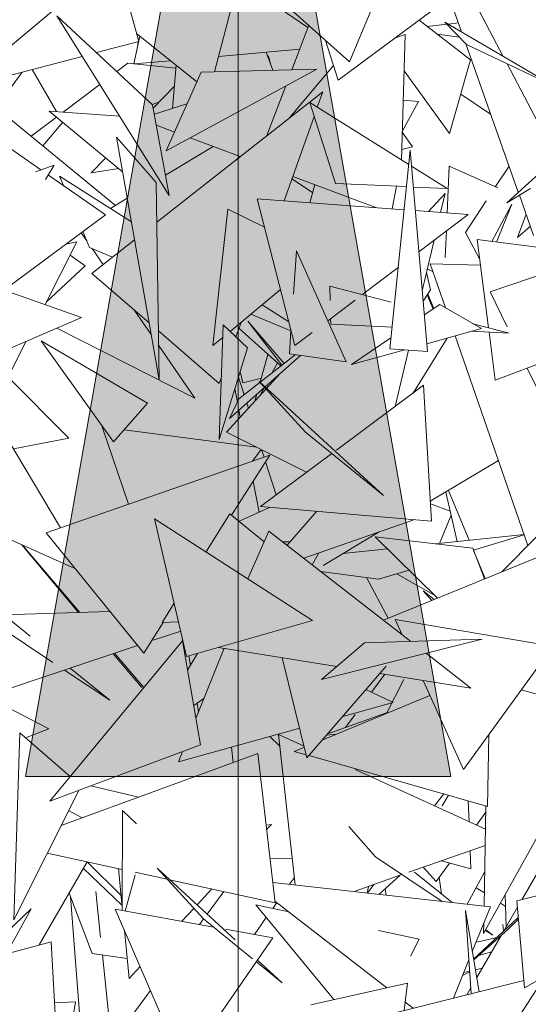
# Model space of a CAD drawing. Header units: metres. Extents: x -14.5 to 13.1, y -18.9 to 3.3.
# Tile 183 of 216: x 11.5367 to 11.6126, y 2.3533 to 2.5004. Entities that reach past the tile are written whole.
import ezdxf

# ---------------------------------------------------------------- set-up
doc = ezdxf.new("R2010")
doc.units = ezdxf.units.M
doc.layers.add('G-ANNO-TEXT', color=7, linetype='Continuous', lineweight=9)
doc.layers.add('G-IMPT', color=7, linetype='Continuous', lineweight=5)
doc.layers.add('L-PLNT', color=7, linetype='Continuous', lineweight=5, true_color=0x005900)

# ---------------------------------------------------------------- blocks, each defined once
blk = doc.blocks.new('ÁRVORES ORNAMENTAIS - Pequeno e Médio Porte - Ipê-roxo-2940656-CORTE_CALÇADA')
at = {"layer": 'G-IMPT', "color": 253, "true_color": 0xaaaaaa}
for p, q in [((7.90517, 2.49407), (7.91682, 2.52211)), ((7.87737, 2.51402), (7.89895, 2.49919)), ((7.87029, 2.50962), (7.84709, 2.49013)), ((7.87371, 2.49709), (7.87029, 2.50962)), ((7.90347, 2.49132), (7.92543, 2.50765)), ((7.90517, 2.49407), (7.89237, 2.50552)), ((7.92253, 2.50549), (7.92809, 2.49488)), ((7.92015, 2.50338), (7.92186, 2.49853)), ((7.87827, 2.47409), (7.8615, 2.50093)), ((7.87578, 2.48764), (7.8615, 2.50093)), ((7.88499, 2.4926), (7.88747, 2.5019)), ((7.89657, 2.49289), (7.89908, 2.49952)), ((7.91553, 2.50028), (7.9232, 2.49437)), ((7.91968, 2.49968), (7.91674, 2.49935)), ((7.9357, 2.49042), (7.91939, 2.49998)), ((7.92261, 2.49665), (7.91939, 2.49998)), ((7.92139, 2.49987), (7.91987, 2.4997)), ((7.88237, 2.4911), (7.87339, 2.49829)), ((7.91201, 2.49767), (7.91345, 2.49813)), ((7.9129, 2.47943), (7.91345, 2.49813)), ((7.92152, 2.49777), (7.91826, 2.49818)), ((7.87371, 2.49709), (7.86739, 2.49544)), ((7.8739, 2.49788), (7.873, 2.49375)), ((7.87362, 2.49707), (7.87348, 2.49595)), ((7.90347, 2.49132), (7.90159, 2.49727)), ((7.92248, 2.49678), (7.93033, 2.47461)), ((7.9357, 2.49042), (7.92261, 2.49665)), ((7.89772, 2.49594), (7.88559, 2.49486)), ((7.89274, 2.4955), (7.89371, 2.49282)), ((7.89308, 2.49498), (7.89331, 2.49391)), ((7.86527, 2.49489), (7.84709, 2.49013)), ((7.87044, 2.49261), (7.8721, 2.49385)), ((7.87926, 2.4931), (7.8721, 2.49385)), ((7.87846, 2.49423), (7.873, 2.49375)), ((7.8793, 2.49356), (7.87876, 2.4871)), ((7.90278, 2.4935), (7.89614, 2.48565)), ((7.92007, 2.48338), (7.9232, 2.49437)), ((7.92868, 2.49376), (7.93329, 2.48496)), ((7.85633, 2.49255), (7.85457, 2.49013)), ((7.86144, 2.48665), (7.85781, 2.49293)), ((7.90027, 2.49299), (7.8778, 2.48078)), ((7.88301, 2.49255), (7.8778, 2.48078)), ((7.88301, 2.49255), (7.90027, 2.49299)), ((7.92007, 2.48338), (7.91329, 2.49271)), ((7.86244, 2.48657), (7.8679, 2.49069)), ((7.84845, 2.49048), (7.87026, 2.47264)), ((7.87904, 2.49043), (7.87588, 2.48714)), ((7.87641, 2.47013), (7.90118, 2.48961)), ((7.89283, 2.48305), (7.89565, 2.49048)), ((7.90118, 2.48961), (7.90035, 2.48729)), ((7.92175, 2.48926), (7.9262, 2.48627)), ((7.87827, 2.47409), (7.87578, 2.48764)), ((7.8768, 2.4881), (7.87587, 2.48774)), ((7.87604, 2.48624), (7.8809, 2.48778)), ((7.91398, 2.47876), (7.89922, 2.488)), ((7.90305, 2.47591), (7.89922, 2.488)), ((7.91544, 2.48815), (7.91303, 2.48367)), ((7.91544, 2.48815), (7.91316, 2.48835)), ((7.87131, 2.47763), (7.86037, 2.48672)), ((7.86037, 2.48672), (7.87085, 2.48596)), ((7.94452, 2.4875), (7.9286, 2.47304)), ((7.85765, 2.48296), (7.86145, 2.48583)), ((7.85942, 2.48151), (7.8624, 2.48504)), ((7.89987, 2.48593), (7.89541, 2.47333)), ((7.87904, 2.48358), (7.87634, 2.4846)), ((7.91454, 2.48136), (7.91302, 2.48358)), ((7.85913, 2.47793), (7.85258, 2.48248)), ((7.8704, 2.48281), (7.87633, 2.47603)), ((7.8704, 2.48281), (7.87675, 2.44659)), ((7.88884, 2.47991), (7.88136, 2.48271)), ((7.87772, 2.47713), (7.88483, 2.48141)), ((7.91116, 2.45122), (7.9142, 2.48088)), ((7.91454, 2.48136), (7.91295, 2.48096)), ((7.91678, 2.45084), (7.9142, 2.48088)), ((7.86878, 2.47974), (7.86664, 2.47751)), ((7.85829, 2.47764), (7.86112, 2.47862)), ((7.85982, 2.47649), (7.86112, 2.47862)), ((7.86664, 2.47751), (7.87072, 2.47812)), ((7.91974, 2.47515), (7.9144, 2.47849)), ((7.92002, 2.4785), (7.91972, 2.47151)), ((7.92002, 2.4785), (7.9273, 2.47526)), ((7.92694, 2.47543), (7.92895, 2.47851)), ((7.86877, 2.47124), (7.86023, 2.47717)), ((7.86188, 2.47702), (7.87262, 2.47018)), ((7.86188, 2.47702), (7.86247, 2.47561)), ((7.87633, 2.47603), (7.87675, 2.44659)), ((7.89963, 2.47454), (7.89657, 2.4766)), ((7.9091, 2.4723), (7.89669, 2.47696)), ((7.91364, 2.47543), (7.90305, 2.47591)), ((7.89922, 2.47304), (7.89996, 2.47573)), ((7.91214, 2.4755), (7.91151, 2.47212)), ((7.91974, 2.47515), (7.91467, 2.47538)), ((7.9194, 2.47441), (7.91694, 2.47172)), ((7.91874, 2.47158), (7.9194, 2.47441)), ((7.9286, 2.47304), (7.93215, 2.47517)), ((7.86949, 2.47218), (7.872, 2.47369)), ((7.89139, 2.47363), (7.89699, 2.45169)), ((7.89139, 2.47363), (7.91329, 2.47199)), ((7.92247, 2.46858), (7.92556, 2.47331)), ((7.93049, 2.47417), (7.93262, 2.46816)), ((7.88702, 2.47209), (7.88478, 2.45169)), ((7.88702, 2.47209), (7.89248, 2.46936)), ((7.91497, 2.47186), (7.92284, 2.47127)), ((7.92637, 2.46725), (7.92935, 2.47284)), ((7.92706, 2.46716), (7.92935, 2.47284)), ((7.86877, 2.47124), (7.84691, 2.455)), ((7.9155, 2.46571), (7.92284, 2.47127)), ((7.93149, 2.47134), (7.93023, 2.46785)), ((7.86514, 2.46855), (7.86597, 2.46733)), ((7.86538, 2.46873), (7.86639, 2.46633)), ((7.91961, 2.46882), (7.91944, 2.46483)), ((7.92247, 2.46858), (7.92455, 2.46464)), ((7.93023, 2.46785), (7.93214, 2.46952)), ((7.8645, 2.4672), (7.85973, 2.45783)), ((7.86283, 2.46683), (7.8645, 2.4672)), ((7.8667, 2.46248), (7.87308, 2.46751)), ((7.916, 2.45989), (7.91777, 2.46743)), ((7.92417, 2.46753), (7.93609, 2.466)), ((7.92417, 2.46753), (7.92589, 2.45435)), ((7.8698, 2.46492), (7.86639, 2.46633)), ((7.86676, 2.46618), (7.86839, 2.46381)), ((7.89723, 2.46586), (7.89679, 2.45937)), ((7.90466, 2.44926), (7.89723, 2.46586)), ((7.86348, 2.46519), (7.86574, 2.46359)), ((7.85992, 2.4582), (7.86574, 2.46359)), ((7.90713, 2.45937), (7.9124, 2.46337)), ((7.91676, 2.46311), (7.91757, 2.46276)), ((7.92467, 2.46371), (7.91716, 2.46393)), ((7.91945, 2.45734), (7.91716, 2.46393)), ((7.92615, 2.45972), (7.93776, 2.46369)), ((7.8667, 2.46248), (7.87526, 2.45508)), ((7.91724, 2.46001), (7.91663, 2.46259)), ((7.85363, 2.46), (7.86519, 2.4559)), ((7.88735, 2.45382), (7.89486, 2.46005)), ((7.90227, 2.45842), (7.90222, 2.46057)), ((7.90222, 2.46057), (7.91135, 2.45817)), ((7.91724, 2.46001), (7.91614, 2.45834)), ((7.92615, 2.45972), (7.92869, 2.45448)), ((7.90191, 2.45541), (7.90598, 2.4585)), ((7.91761, 2.45716), (7.91675, 2.45928)), ((7.91684, 2.45937), (7.91772, 2.45723)), ((7.8731, 2.45695), (7.87556, 2.45337)), ((7.89211, 2.45777), (7.89609, 2.45524)), ((7.91631, 2.45627), (7.9186, 2.45783)), ((7.9186, 2.45783), (7.92482, 2.45423)), ((7.8432, 2.44641), (7.86519, 2.4559)), ((7.89507, 2.44879), (7.88997, 2.45537)), ((7.88997, 2.45537), (7.8954, 2.44905)), ((7.89642, 2.45389), (7.89043, 2.45637)), ((7.90236, 2.4549), (7.90234, 2.45574)), ((7.8821, 2.44386), (7.8615, 2.45431)), ((7.87664, 2.45389), (7.88573, 2.44603)), ((7.88569, 2.43768), (7.8863, 2.45481)), ((7.8863, 2.45481), (7.88993, 2.45137)), ((7.88897, 2.45516), (7.8882, 2.45301)), ((7.88865, 2.45428), (7.8949, 2.44866)), ((7.89642, 2.45392), (7.89619, 2.45046)), ((7.90236, 2.4549), (7.91149, 2.45443)), ((7.91668, 2.45198), (7.92482, 2.45423)), ((7.92337, 2.45383), (7.92895, 2.45354)), ((7.92355, 2.45496), (7.92895, 2.45354)), ((7.85693, 2.45234), (7.85244, 2.44351)), ((7.87503, 2.44311), (7.85918, 2.45243)), ((7.85918, 2.45243), (7.86995, 2.43735)), ((7.88478, 2.45169), (7.88624, 2.45289)), ((7.89699, 2.45169), (7.89958, 2.45365)), ((7.90547, 2.44888), (7.91133, 2.45287)), ((7.91464, 2.44462), (7.9197, 2.45281)), ((7.93176, 2.42186), (7.9209, 2.45314)), ((7.92597, 2.4537), (7.9269, 2.44653)), ((7.94313, 2.45268), (7.9269, 2.44653)), ((7.87667, 2.45175), (7.8821, 2.44386)), ((7.88569, 2.43768), (7.88993, 2.45137)), ((7.90547, 2.44888), (7.91339, 2.45107)), ((7.91678, 2.45084), (7.91116, 2.45122)), ((7.91196, 2.44262), (7.91393, 2.45103)), ((7.88725, 2.44083), (7.89786, 2.45022)), ((7.88863, 2.44374), (7.89704, 2.45034)), ((7.89183, 2.44625), (7.89297, 2.45039)), ((7.90466, 2.44926), (7.89619, 2.45046)), ((7.84777, 2.44838), (7.86206, 2.42451)), ((7.8944, 2.4491), (7.89363, 2.44766)), ((7.93167, 2.44834), (7.93649, 2.4384)), ((7.85422, 2.447), (7.8633, 2.4379)), ((7.88602, 2.44684), (7.88573, 2.44603)), ((7.89481, 2.44752), (7.88681, 2.43878)), ((7.88857, 2.44699), (7.88942, 2.44435)), ((7.88883, 2.44782), (7.88925, 2.44612)), ((7.892, 2.44686), (7.88925, 2.44612)), ((7.88842, 2.44327), (7.88803, 2.44523)), ((7.89858, 2.43879), (7.89167, 2.44635)), ((7.89167, 2.44635), (7.9102, 2.42931)), ((7.89241, 2.4454), (7.89176, 2.44419)), ((7.91619, 2.44577), (7.90319, 2.43609)), ((7.91619, 2.44577), (7.91738, 2.42547)), ((7.88725, 2.44083), (7.88863, 2.44374)), ((7.89105, 2.44342), (7.89134, 2.44445)), ((7.87503, 2.44311), (7.86995, 2.43735)), ((7.88886, 2.44102), (7.88865, 2.44207)), ((7.88982, 2.4431), (7.89006, 2.44234)), ((7.86828, 2.43957), (7.87216, 2.42803)), ((7.89133, 2.43651), (7.87153, 2.43914)), ((7.85501, 2.43629), (7.8633, 2.4379)), ((7.89876, 2.43279), (7.88681, 2.43878)), ((7.89858, 2.43879), (7.9102, 2.42931)), ((7.89197, 2.43619), (7.89067, 2.43446)), ((7.89204, 2.43616), (7.8924, 2.43506)), ((7.8642, 2.41842), (7.82558, 2.43565)), ((7.85988, 2.42376), (7.89326, 2.43536)), ((7.88755, 2.42638), (7.89326, 2.43536)), ((7.90251, 2.43558), (7.89186, 2.42765)), ((7.89262, 2.43436), (7.89421, 2.4294)), ((7.92737, 2.43452), (7.9172, 2.42845)), ((7.89167, 2.42682), (7.89076, 2.43142)), ((7.91951, 2.42982), (7.92122, 2.42245)), ((7.923, 2.42264), (7.91993, 2.43008)), ((7.89324, 2.42753), (7.88867, 2.42546)), ((7.91738, 2.42547), (7.89186, 2.42765)), ((7.91723, 2.42808), (7.92017, 2.42698)), ((7.88374, 2.42087), (7.88729, 2.4266)), ((7.88729, 2.4266), (7.8924, 2.42238)), ((7.90021, 2.42694), (7.89584, 2.42188)), ((7.91857, 2.42217), (7.92031, 2.42637)), ((7.88086, 2.40528), (7.87605, 2.42581)), ((7.89963, 2.41066), (7.87605, 2.42581)), ((7.91475, 2.4257), (7.89833, 2.41994)), ((7.85988, 2.42376), (7.87445, 2.40577)), ((7.89311, 2.424), (7.88998, 2.41686)), ((7.89311, 2.424), (7.9143, 2.40752)), ((7.90957, 2.42388), (7.90122, 2.41888)), ((7.92354, 2.42144), (7.909, 2.42315)), ((7.91828, 2.414), (7.909, 2.42315)), ((7.93119, 2.4235), (7.91791, 2.4221)), ((7.92366, 2.42113), (7.93122, 2.42343)), ((7.92789, 2.41794), (7.93313, 2.42326)), ((7.86474, 2.41185), (7.85628, 2.42195)), ((7.86493, 2.41186), (7.85637, 2.42191)), ((7.89519, 2.42238), (7.8963, 2.42242)), ((7.9006, 2.42073), (7.89958, 2.41896)), ((7.91082, 2.42136), (7.90418, 2.42066)), ((7.93555, 2.42108), (7.91021, 2.4107)), ((7.92354, 2.42144), (7.92531, 2.41688)), ((7.92537, 2.41691), (7.92363, 2.42112)), ((7.84521, 2.41822), (7.85752, 2.4083)), ((7.90947, 2.41681), (7.90089, 2.41795)), ((7.9109, 2.41098), (7.90767, 2.41705)), ((7.90947, 2.41681), (7.91403, 2.41819)), ((7.91797, 2.41431), (7.91221, 2.41764)), ((7.91615, 2.4151), (7.91777, 2.41379)), ((7.91615, 2.4151), (7.91743, 2.41365)), ((7.87721, 2.41034), (7.879, 2.41322)), ((7.85354, 2.41151), (7.8694, 2.412)), ((7.86092, 2.40438), (7.85221, 2.41018)), ((7.87445, 2.40577), (7.87737, 2.41035)), ((7.87721, 2.41034), (7.87965, 2.41043)), ((7.88086, 2.40528), (7.89963, 2.41066)), ((7.93549, 2.4068), (7.91198, 2.41082)), ((7.91303, 2.40851), (7.91198, 2.41082)), ((7.87997, 2.40907), (7.87587, 2.40769)), ((7.87353, 2.4069), (7.85353, 2.40019)), ((7.88025, 2.40762), (7.86047, 2.38369)), ((7.88025, 2.40762), (7.88292, 2.39207)), ((7.90096, 2.40183), (7.92493, 2.40785)), ((7.90096, 2.40183), (7.9074, 2.4073)), ((7.9074, 2.4073), (7.92493, 2.40785)), ((7.93549, 2.4068), (7.92217, 2.38842)), ((7.87415, 2.40063), (7.86991, 2.40569)), ((7.87448, 2.40064), (7.87012, 2.40576)), ((7.88101, 2.40322), (7.88247, 2.40574)), ((7.88118, 2.40537), (7.88143, 2.40394)), ((7.88643, 2.4065), (7.88224, 2.39603)), ((7.88559, 2.40664), (7.90326, 2.40379)), ((7.91657, 2.40575), (7.92324, 2.40057)), ((7.84171, 2.40409), (7.86032, 2.39448)), ((7.89512, 2.4051), (7.89881, 2.39012)), ((7.91061, 2.40385), (7.89881, 2.39012)), ((7.86941, 2.39873), (7.86263, 2.40324)), ((7.86346, 2.40352), (7.86941, 2.39873)), ((7.90844, 2.39993), (7.91044, 2.40263)), ((7.90967, 2.40275), (7.92324, 2.40057)), ((7.91065, 2.39678), (7.91324, 2.40183)), ((7.92217, 2.38842), (7.91612, 2.40171)), ((7.91714, 2.39946), (7.90116, 2.39285)), ((7.90759, 2.40033), (7.91167, 2.39841)), ((7.93596, 2.39882), (7.93078, 2.4003)), ((7.88191, 2.39797), (7.88344, 2.39902)), ((7.88241, 2.39831), (7.88263, 2.397)), ((7.90415, 2.39633), (7.91167, 2.39841)), ((7.90192, 2.39373), (7.91069, 2.39686)), ((7.90454, 2.39467), (7.90598, 2.39661)), ((7.85599, 2.39386), (7.85506, 2.36594)), ((7.85599, 2.39386), (7.8635, 2.38736)), ((7.85683, 2.39313), (7.86032, 2.39448)), ((7.87966, 2.38957), (7.89772, 2.39456)), ((7.89454, 2.39363), (7.89838, 2.39187)), ((7.89454, 2.39363), (7.89706, 2.37116)), ((7.90318, 2.39369), (7.90175, 2.39354)), ((7.92591, 2.39358), (7.92574, 2.3829)), ((7.88292, 2.39207), (7.86047, 2.38369)), ((7.89326, 2.39333), (7.89473, 2.39193)), ((7.89146, 2.39077), (7.86213, 2.38004)), ((7.88026, 2.39107), (7.87966, 2.38957)), ((7.88755, 2.39175), (7.88778, 2.38943)), ((7.89405, 2.36851), (7.89146, 2.39077)), ((7.89842, 2.39172), (7.89691, 2.39109)), ((7.8987, 2.39058), (7.89691, 2.39109)), ((7.92574, 2.3829), (7.89911, 2.39047)), ((7.90598, 2.38839), (7.92543, 2.37948)), ((7.86477, 2.38529), (7.85506, 2.36594)), ((7.87368, 2.38427), (7.86656, 2.38596)), ((7.91784, 2.38296), (7.91922, 2.38475)), ((7.91994, 2.38455), (7.91899, 2.38296)), ((7.92286, 2.38372), (7.92298, 2.38061)), ((7.86527, 2.38119), (7.86325, 2.38226)), ((7.87124, 2.36735), (7.87129, 2.3823)), ((7.87129, 2.3823), (7.87337, 2.38031)), ((7.92409, 2.3801), (7.92548, 2.38205)), ((7.92523, 2.36799), (7.9255, 2.38297)), ((7.93488, 2.38144), (7.92516, 2.36389)), ((7.89271, 2.38009), (7.8935, 2.38021)), ((7.89278, 2.37943), (7.8935, 2.38021)), ((7.90507, 2.37987), (7.90904, 2.37534)), ((7.93011, 2.36877), (7.96549, 2.3777)), ((7.87126, 2.37347), (7.86006, 2.37591)), ((7.92539, 2.37704), (7.91402, 2.37306)), ((7.92315, 2.37625), (7.92325, 2.37355)), ((7.86603, 2.37461), (7.85885, 2.3622)), ((7.87107, 2.36958), (7.86606, 2.37456)), ((7.89662, 2.37504), (7.89328, 2.37512)), ((7.91897, 2.3687), (7.90904, 2.37534)), ((7.91807, 2.37168), (7.92005, 2.37444)), ((7.91889, 2.37477), (7.92325, 2.37355)), ((7.86546, 2.37363), (7.8712, 2.36816)), ((7.87124, 2.36782), (7.87067, 2.3736)), ((7.87793, 2.37202), (7.8732, 2.37305)), ((7.88337, 2.36608), (7.87644, 2.37365)), ((7.87644, 2.37365), (7.88808, 2.36299)), ((7.91484, 2.37306), (7.92046, 2.36853)), ((7.91807, 2.37168), (7.91616, 2.37381)), ((7.92272, 2.36828), (7.92531, 2.37306)), ((7.93322, 2.37306), (7.93085, 2.36896)), ((7.8717, 2.36727), (7.87319, 2.37265)), ((7.89405, 2.36851), (7.87831, 2.37194)), ((7.92617, 2.36789), (7.8937, 2.37154)), ((7.8962, 2.37126), (7.89693, 2.3723)), ((7.91298, 2.3727), (7.90598, 2.37025)), ((7.90954, 2.36976), (7.91266, 2.37259)), ((7.91852, 2.3723), (7.91886, 2.36982)), ((7.86802, 2.36332), (7.86731, 2.37019)), ((7.88241, 2.36818), (7.88461, 2.37057)), ((7.88391, 2.36681), (7.8864, 2.37018)), ((7.90779, 2.36995), (7.90798, 2.37095)), ((7.90781, 2.36995), (7.9088, 2.37124)), ((7.91062, 2.36963), (7.91045, 2.37058)), ((7.92406, 2.37075), (7.92527, 2.36997)), ((7.86677, 2.36094), (7.86334, 2.36995)), ((7.86619, 2.3352), (7.86354, 2.36942)), ((7.89369, 2.36766), (7.8943, 2.36854)), ((7.89403, 2.36875), (7.9107, 2.35582)), ((7.92839, 2.36972), (7.92851, 2.36492)), ((7.93011, 2.36877), (7.93126, 2.3558)), ((7.84929, 2.35957), (7.85766, 2.36762)), ((7.85393, 2.36084), (7.85766, 2.36762)), ((7.88486, 2.36487), (7.87022, 2.36754)), ((7.88039, 2.34403), (7.87022, 2.36754)), ((7.88015, 2.36573), (7.88193, 2.36766)), ((7.90282, 2.35405), (7.89118, 2.36819)), ((7.89608, 2.36716), (7.89118, 2.36819)), ((7.92331, 2.35493), (7.92244, 2.36736)), ((7.92449, 2.35522), (7.92244, 2.36736)), ((7.92617, 2.36789), (7.92347, 2.36123)), ((7.92767, 2.36843), (7.92844, 2.36794)), ((7.9302, 2.36783), (7.92811, 2.36422)), ((7.88276, 2.36525), (7.88337, 2.36608)), ((7.88337, 2.36608), (7.89067, 2.36015)), ((7.89096, 2.36376), (7.89274, 2.3663)), ((7.93033, 2.36631), (7.92367, 2.36006)), ((7.92876, 2.36451), (7.93036, 2.36603)), ((7.87228, 2.3572), (7.87157, 2.36443)), ((7.89373, 2.36325), (7.88666, 2.36454)), ((7.91553, 2.36307), (7.90946, 2.36435)), ((7.92876, 2.36451), (7.92368, 2.35997)), ((7.92516, 2.36389), (7.92519, 2.36547)), ((7.92652, 2.36365), (7.92543, 2.36437)), ((7.92549, 2.36448), (7.92652, 2.36365)), ((7.92803, 2.36526), (7.92812, 2.36424)), ((7.93883, 2.36456), (7.92931, 2.34975)), ((7.86066, 2.36269), (7.83219, 2.35489)), ((7.86165, 2.34467), (7.86066, 2.36269)), ((7.89373, 2.36325), (7.88039, 2.34403)), ((7.91427, 2.36054), (7.91553, 2.36307)), ((7.92412, 2.36264), (7.92713, 2.3633)), ((7.92776, 2.36361), (7.92413, 2.35734)), ((7.9244, 2.36061), (7.92636, 2.36119)), ((7.86677, 2.36094), (7.87198, 2.3602)), ((7.87036, 2.34056), (7.86829, 2.36073)), ((7.89143, 2.35993), (7.8951, 2.35656)), ((7.92296, 2.35996), (7.92065, 2.35426)), ((7.87228, 2.3572), (7.87392, 2.35898)), ((7.89126, 2.35968), (7.8951, 2.35656)), ((7.9222, 2.35807), (7.92308, 2.35828)), ((7.92394, 2.35849), (7.92493, 2.35872)), ((7.91157, 2.35198), (7.93116, 2.3569)), ((7.92202, 2.35764), (7.92308, 2.35821)), ((7.93126, 2.3558), (7.93432, 2.35755)), ((7.86964, 2.34754), (7.87547, 2.35541)), ((7.9138, 2.35652), (7.89938, 2.35328)), ((7.9138, 2.35652), (7.91331, 2.35242)), ((7.92325, 2.35582), (7.92263, 2.35476)), ((7.86429, 2.35369), (7.86055, 2.33089)), ((7.86429, 2.35369), (7.86116, 2.35357)), ((7.91346, 2.35367), (7.91465, 2.35275))]:
    blk.add_line(p, q, dxfattribs=at)

msp = doc.modelspace()

# ---------------------------------------------------------------- hatches: boundary and pattern name
at = {"layer": 'G-ANNO-TEXT'}
msp.add_hatch(color=256, dxfattribs=at).paths.add_polyline_path([(11.56933, 2.56737), (11.53759, 2.38737), (11.60107, 2.38737)])

# ---------------------------------------------------------------- linework, layer by layer
for p, q in [((11.56933, 2.56737), (11.53759, 2.38737)), ((11.60107, 2.38737), (11.56933, 2.56737)), ((11.56933, 2.56737), (11.56933, 1.45588)), ((11.53759, 2.38737), (11.60107, 2.38737))]:
    msp.add_line(p, q, dxfattribs=at)

# ---------------------------------------------------------------- block references
at = {"layer": 'L-PLNT', "color": 253, "true_color": 0xaaaaaa}
msp.add_blockref('ÁRVORES ORNAMENTAIS - Pequeno e Médio Porte - Ipê-roxo-2940656-CORTE_CALÇADA', (3.68079, 0), dxfattribs=at)

doc.saveas('drawing.dxf')
